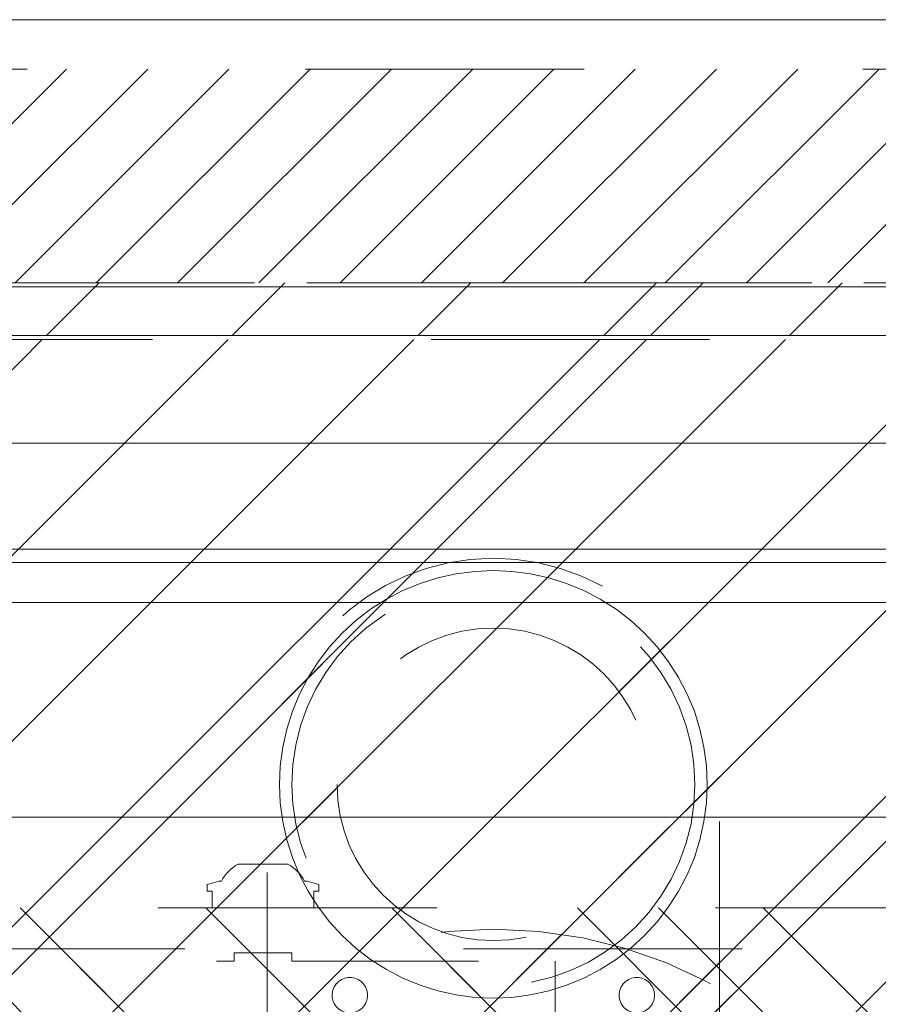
# Model space of a CAD drawing. Header units: inches. Extents: x -463 to -294, y -230 to 12.
# Tile 63 of 68: x -347.67 to -343.56, y 7.02 to 11.74. Entities that reach past the tile are written whole.
import ezdxf

# ---------------------------------------------------------------- set-up
doc = ezdxf.new("R2010")
doc.units = ezdxf.units.IN
doc.header["$LTSCALE"] = 32
doc.header["$MEASUREMENT"] = 0
doc.header["$PDMODE"] = 1
doc.header["$PDSIZE"] = -2
doc.linetypes.add('Dash Style-1', pattern=[0.083328, 0.041656, -0.041672])
for name, color, linetype, lineweight in [('DashLine', 7, 'Dash Style-1', 13), ('DashLineFill', 7, 'Dash Style-1', 13), ('Drawing', 7, 'Continuous', 18), ('None', 7, 'Continuous', 18), ('SolidLine', 7, 'Continuous', 15), ('Wood_1-H', 7, 'Continuous', 13), ('Wood_1-V', 7, 'Continuous', 13)]:
    doc.layers.add(name, color=color, linetype=linetype, lineweight=lineweight)
doc.layers.add('Electrical', color=1, linetype='Dash Style-1', lineweight=15, true_color=0xff0000)
pattern_1 = [(45, (0, 0), (-1.613016, 1.935715), []), (45, (-1.0608, 1.0608), (-0.472346, 0.4167613), [])]

# ---------------------------------------------------------------- blocks, each defined once
blk = doc.blocks.new('Group-2')
at = {"layer": 'Electrical', "linetype": 'Continuous', "lineweight": 5, "true_color": 0xdd0000}
h = blk.add_hatch(dxfattribs=at)
h.set_pattern_fill('ElectricalHatch', color=12, style=0, pattern_type=2)
h.set_pattern_definition([(45, (0, 0), (-0.3333333, -0.7222222), [])])
h.paths.add_polyline_path([(71.9685, 0), (90, 0), (90, -1.0236), (71.9685, -1.0236)])
at = {"layer": 'Electrical', "flags": 128}
blk.add_lwpolyline([(71.9685, 0), (90, 0), (90, -1.0236), (71.9685, -1.0236)], close=True, dxfattribs=at)
blk = doc.blocks.new('Group-4')
at = {"layer": 'SolidLine', "flags": 128}
blk.add_lwpolyline([(66, 0.2362), (132, 0.2362), (132, -2.3622), (66, -2.3622)], close=True, dxfattribs=at)
at = {"layer": 'None'}
blk.add_blockref('Group-2', (0, 0), dxfattribs=at)
blk = doc.blocks.new('SL Wall Panel (2D)')
at = {"layer": 'None'}
blk.add_blockref('Group-4', (0, 0), dxfattribs=at)
at = {"layer": 'Drawing', "color": 0, "flags": 1}
for tag in ['Tag', 'Catalog', 'Option1', 'Option2', 'Option3', 'Option4', 'Option5', 'Option6', 'Option7', 'Option8', 'Option9', 'Option10', 'Option11', 'Option12', 'Custom', 'FinishGroup', 'Discount', 'Item2', 'Item3', 'Item6', 'Item8', 'Item9', 'Item10', 'Item12', 'Item13', 'Item16', 'Item18', 'Item19', 'Item20', 'Item21', 'Item22', 'Item23', 'Item24', 'Item25', 'Item1', 'Item4', 'Item5', 'Item7', 'Item11', 'Item14', 'Item15', 'Item17']:
    blk.add_attdef(tag, (-102.763, -216.0709), '', height=0.00709, dxfattribs=at)
blk = doc.blocks.new('Group-13')
at = {"layer": 'Wood_1-V'}
for points in [[(-2.0248, 22.8948), (27.9359, 22.8948), (-2.0248, 22.8948), (-2.0248, 22.8948)], [(-2.0248, 22.8948), (27.9359, 22.8948), (27.9359, 22.8948), (-2.0248, 22.8948)], [(-2.0248, 22.8948), (27.9359, 22.8948), (27.9359, 22.8948), (-2.0248, 22.8948), (-2.0248, 22.8948)], [(-2.0248, -48.8769), (27.9359, -48.8769), (27.9359, 22.8948), (-2.0248, 22.8948), (-2.0248, -48.8769)], [(-2.0248, 22.8948), (27.9359, 22.8948), (27.9359, -47.8139), (-2.0248, -47.8139), (-2.0248, 22.8948)]]:
    blk.add_lwpolyline(points, dxfattribs=at)
blk = doc.blocks.new('1BRPX5-Util_Bkt_Sm-F (2D)')
at = {"layer": 'DashLineFill', "linetype": 'Continuous', "lineweight": 13}
h = blk.add_hatch(dxfattribs=at)
h.set_pattern_fill('Steel', color=253, style=0, pattern_type=2)
h.set_pattern_definition(pattern_1)
edge = h.paths.add_edge_path()
edge.add_line((-4.4685, 4.4134), (-3.1299, 4.4134))
edge.add_line((-3.1299, 4.4134), (-3.1299, -1.8543))
edge.add_line((-3.1299, -1.8543), (-4.4685, -1.8543))
edge.add_line((-4.4685, -1.8543), (-4.4685, -1.9882))
edge.add_line((-4.4685, -1.9882), (-2.4213, -1.9882))
edge.add_line((-2.4213, -1.9882), (-2.4213, -2.3661))
edge.add_arc((-2.3031, -2.3661), 0.1181, 180, 270)
edge.add_line((-2.3031, -2.4843), (2.3031, -2.4843))
edge.add_arc((2.3031, -2.3661), 0.1181, 270, 360)
edge.add_line((2.4213, -2.3661), (2.4213, -1.9882))
edge.add_line((2.4213, -1.9882), (4.4685, -1.9882))
edge.add_line((4.4685, -1.9882), (4.4685, -1.8543))
edge.add_line((4.4685, -1.8543), (3.1299, -1.8543))
edge.add_line((3.1299, -1.8543), (3.1299, 4.4134))
edge.add_line((3.1299, 4.4134), (4.4685, 4.4134))
edge.add_line((4.4685, 4.4134), (4.4685, 4.5472))
edge.add_line((4.4685, 4.5472), (2.4213, 4.5472))
edge.add_line((2.4213, 4.5472), (2.4213, 4.9252))
edge.add_arc((2.3031, 4.9252), 0.1181, 0, 90)
edge.add_line((2.3031, 5.0433), (-2.3031, 5.0433))
edge.add_arc((-2.3031, 4.9252), 0.1181, 90, 180)
edge.add_line((-2.4213, 4.9252), (-2.4213, 4.5472))
edge.add_line((-2.4213, 4.5472), (-4.4685, 4.5472))
edge.add_line((-4.4685, 4.5472), (-4.4685, 4.4134))
at = {"layer": 'DashLineFill', "flags": 128}
blk.add_lwpolyline([(-4.4685, 4.4134), (-3.1299, 4.4134), (-3.1299, -1.8543), (-4.4685, -1.8543), (-4.4685, -1.9882), (-2.4213, -1.9882), (-2.4213, -2.3661, 0.414214), (-2.3031, -2.4843), (2.3031, -2.4843, 0.414214), (2.4213, -2.3661), (2.4213, -1.9882), (4.4685, -1.9882), (4.4685, -1.8543), (3.1299, -1.8543), (3.1299, 4.4134), (4.4685, 4.4134), (4.4685, 4.5472), (2.4213, 4.5472), (2.4213, 4.9252, 0.414214), (2.3031, 5.0433), (-2.3031, 5.0433, 0.414214), (-2.4213, 4.9252), (-2.4213, 4.5472), (-4.4685, 4.5472)], format="xyb", close=True, dxfattribs=at)
blk = doc.blocks.new('Slate-LegBrace (2D)')
at = {"layer": 'DashLineFill', "linetype": 'Continuous', "lineweight": 13}
h = blk.add_hatch(dxfattribs=at)
h.set_pattern_fill('Steel', color=253, style=0, pattern_type=2)
h.set_pattern_definition(pattern_1)
edge = h.paths.add_edge_path()
edge.add_line((-2.1996, 0.1352), (-1.3748, 0.1352))
edge.add_arc((0, 0.0136), 1.3801, 5.0546, 174.9454, ccw=False)
edge.add_line((1.3748, 0.1352), (2.1997, 0.1352))
edge.add_arc((0.0001, 0.0171), 2.2028, 3.0731, 176.9269)
h = blk.add_hatch(dxfattribs=at)
h.set_pattern_fill('Steel', color=253, style=0, pattern_type=2)
h.set_pattern_definition(pattern_1)
h.paths.add_polyline_path([(-0.6866, 1.8192), (-0.6949, 1.8196), (-0.7032, 1.8209), (-0.7112, 1.8229), (-0.719, 1.8257), (-0.7265, 1.8292), (-0.7337, 1.8335), (-0.7403, 1.8384), (-0.7465, 1.844), (-0.7521, 1.8502), (-0.757, 1.8568), (-0.7613, 1.864), (-0.7648, 1.8715), (-0.7676, 1.8793), (-0.7697, 1.8874), (-0.7709, 1.8956), (-0.7713, 1.9039), (-0.7709, 1.9122), (-0.7697, 1.9204), (-0.7676, 1.9284), (-0.7648, 1.9363), (-0.7613, 1.9438), (-0.757, 1.9509), (-0.7521, 1.9576), (-0.7465, 1.9637), (-0.7403, 1.9693), (-0.7337, 1.9742), (-0.7265, 1.9785), (-0.719, 1.9821), (-0.7112, 1.9849), (-0.7032, 1.9869), (-0.6949, 1.9881), (-0.6866, 1.9885), (-0.6783, 1.9881), (-0.6701, 1.9869), (-0.6621, 1.9849), (-0.6542, 1.9821), (-0.6467, 1.9785), (-0.6396, 1.9742), (-0.6329, 1.9693), (-0.6268, 1.9637), (-0.6212, 1.9576), (-0.6163, 1.9509), (-0.612, 1.9438), (-0.6084, 1.9363), (-0.6056, 1.9284), (-0.6036, 1.9204), (-0.6024, 1.9122), (-0.602, 1.9039), (-0.6024, 1.8956), (-0.6036, 1.8874), (-0.6056, 1.8793), (-0.6084, 1.8715), (-0.612, 1.864), (-0.6163, 1.8568), (-0.6212, 1.8502), (-0.6268, 1.844), (-0.6329, 1.8384), (-0.6396, 1.8335), (-0.6467, 1.8292), (-0.6542, 1.8257), (-0.6621, 1.8229), (-0.6701, 1.8209), (-0.6783, 1.8196)])
h = blk.add_hatch(dxfattribs=at)
h.set_pattern_fill('Steel', color=253, style=0, pattern_type=2)
h.set_pattern_definition(pattern_1)
h.paths.add_polyline_path([(0.6865, 1.8192), (0.6783, 1.8196), (0.67, 1.8209), (0.662, 1.8229), (0.6542, 1.8257), (0.6467, 1.8293), (0.6395, 1.8335), (0.6329, 1.8385), (0.6267, 1.8441), (0.6212, 1.8502), (0.6162, 1.8569), (0.6119, 1.864), (0.6084, 1.8716), (0.6056, 1.8794), (0.6036, 1.8874), (0.6024, 1.8957), (0.602, 1.904), (0.6024, 1.9123), (0.6036, 1.9205), (0.6057, 1.9285), (0.6085, 1.9363), (0.612, 1.9438), (0.6163, 1.951), (0.6213, 1.9576), (0.6268, 1.9638), (0.633, 1.9694), (0.6397, 1.9743), (0.6468, 1.9786), (0.6543, 1.9821), (0.6622, 1.9849), (0.6702, 1.9869), (0.6784, 1.9881), (0.6867, 1.9885), (0.695, 1.9881), (0.7032, 1.9869), (0.7113, 1.9848), (0.7191, 1.982), (0.7266, 1.9785), (0.7337, 1.9742), (0.7404, 1.9692), (0.7466, 1.9637), (0.7521, 1.9575), (0.7571, 1.9508), (0.7613, 1.9437), (0.7649, 1.9362), (0.7677, 1.9284), (0.7697, 1.9203), (0.7709, 1.9121), (0.7713, 1.9038), (0.7709, 1.8955), (0.7696, 1.8873), (0.7676, 1.8792), (0.7648, 1.8714), (0.7612, 1.8639), (0.757, 1.8568), (0.752, 1.8501), (0.7464, 1.844), (0.7403, 1.8384), (0.7336, 1.8334), (0.7265, 1.8292), (0.7189, 1.8256), (0.7111, 1.8228), (0.7031, 1.8208), (0.6948, 1.8196)])
at = {"layer": 'DashLineFill', "flags": 128}
blk.add_lwpolyline([(-2.1996, 0.1352), (-1.3748, 0.1352, -0.915455), (1.3748, 0.1352), (2.1997, 0.1352, 0.947752)], format="xyb", close=True, dxfattribs=at)
for points in [[(-0.6866, 1.8192), (-0.6949, 1.8196), (-0.7032, 1.8209), (-0.7112, 1.8229), (-0.719, 1.8257), (-0.7265, 1.8292), (-0.7337, 1.8335), (-0.7403, 1.8384), (-0.7465, 1.844), (-0.7521, 1.8502), (-0.757, 1.8568), (-0.7613, 1.864), (-0.7648, 1.8715), (-0.7676, 1.8793), (-0.7697, 1.8874), (-0.7709, 1.8956), (-0.7713, 1.9039), (-0.7709, 1.9122), (-0.7697, 1.9204), (-0.7676, 1.9284), (-0.7648, 1.9363), (-0.7613, 1.9438), (-0.757, 1.9509), (-0.7521, 1.9576), (-0.7465, 1.9637), (-0.7403, 1.9693), (-0.7337, 1.9742), (-0.7265, 1.9785), (-0.719, 1.9821), (-0.7112, 1.9849), (-0.7032, 1.9869), (-0.6949, 1.9881), (-0.6866, 1.9885), (-0.6783, 1.9881), (-0.6701, 1.9869), (-0.6621, 1.9849), (-0.6542, 1.9821), (-0.6467, 1.9785), (-0.6396, 1.9742), (-0.6329, 1.9693), (-0.6268, 1.9637), (-0.6212, 1.9576), (-0.6163, 1.9509), (-0.612, 1.9438), (-0.6084, 1.9363), (-0.6056, 1.9284), (-0.6036, 1.9204), (-0.6024, 1.9122), (-0.602, 1.9039), (-0.6024, 1.8956), (-0.6036, 1.8874), (-0.6056, 1.8793), (-0.6084, 1.8715), (-0.612, 1.864), (-0.6163, 1.8568), (-0.6212, 1.8502), (-0.6268, 1.844), (-0.6329, 1.8384), (-0.6396, 1.8335), (-0.6467, 1.8292), (-0.6542, 1.8257), (-0.6621, 1.8229), (-0.6701, 1.8209), (-0.6783, 1.8196)], [(0.6865, 1.8192), (0.6783, 1.8196), (0.67, 1.8209), (0.662, 1.8229), (0.6542, 1.8257), (0.6467, 1.8293), (0.6395, 1.8335), (0.6329, 1.8385), (0.6267, 1.8441), (0.6212, 1.8502), (0.6162, 1.8569), (0.6119, 1.864), (0.6084, 1.8716), (0.6056, 1.8794), (0.6036, 1.8874), (0.6024, 1.8957), (0.602, 1.904), (0.6024, 1.9123), (0.6036, 1.9205), (0.6057, 1.9285), (0.6085, 1.9363), (0.612, 1.9438), (0.6163, 1.951), (0.6213, 1.9576), (0.6268, 1.9638), (0.633, 1.9694), (0.6397, 1.9743), (0.6468, 1.9786), (0.6543, 1.9821), (0.6622, 1.9849), (0.6702, 1.9869), (0.6784, 1.9881), (0.6867, 1.9885), (0.695, 1.9881), (0.7032, 1.9869), (0.7113, 1.9848), (0.7191, 1.982), (0.7266, 1.9785), (0.7337, 1.9742), (0.7404, 1.9692), (0.7466, 1.9637), (0.7521, 1.9575), (0.7571, 1.9508), (0.7613, 1.9437), (0.7649, 1.9362), (0.7677, 1.9284), (0.7697, 1.9203), (0.7709, 1.9121), (0.7713, 1.9038), (0.7709, 1.8955), (0.7696, 1.8873), (0.7676, 1.8792), (0.7648, 1.8714), (0.7612, 1.8639), (0.757, 1.8568), (0.752, 1.8501), (0.7464, 1.844), (0.7403, 1.8384), (0.7336, 1.8334), (0.7265, 1.8292), (0.7189, 1.8256), (0.7111, 1.8228), (0.7031, 1.8208), (0.6948, 1.8196)]]:
    blk.add_lwpolyline(points, close=True, dxfattribs=at)
blk = doc.blocks.new('TLLegSleeve (2D)')
at = {"layer": 'DashLineFill', "linetype": 'Continuous', "lineweight": 13}
h = blk.add_hatch(dxfattribs=at)
h.set_pattern_fill('Steel', color=253, style=0, pattern_type=2)
h.set_pattern_definition(pattern_1)
edge = h.paths.add_edge_path()
edge.add_line((1.0827, 1.4023), (1.0827, 2.9134))
edge.add_arc((0, 2.9134), 1.0827, 0, 180)
edge.add_line((-1.0827, 2.9134), (-1.0827, 1.4023))
edge.add_arc((0, 0), 1.7717, 127.6699, 412.3301)
edge.add_line((1.0827, 1.4023), (1.0827, 1.4023))
edge = h.paths.add_edge_path()
edge.add_arc((0, 2.9134), 0.748, 180, 360)
edge.add_arc((0, 2.9134), 0.748, 0, 180)
edge.add_line((-0.748, 2.9134), (-0.748, 2.9134))
edge = h.paths.add_edge_path()
edge.add_arc((0, 0), 1.437, 180, 360)
edge.add_arc((0, 0), 1.437, 0, 180)
edge.add_line((-1.437, 0), (-1.437, 0))
at = {"layer": 'DashLine', "color": 8, "flags": 128}
blk.add_lwpolyline([(0.9646, 2.9134), (0.9599, 2.8188), (0.946, 2.7252), (0.923, 2.6334), (0.8911, 2.5443), (0.8507, 2.4587), (0.802, 2.3775), (0.7456, 2.3015), (0.6821, 2.2313), (0.6119, 2.1678), (0.5359, 2.1114), (0.4547, 2.0627), (0.3691, 2.0222), (0.28, 1.9904), (0.1882, 1.9674), (0.0945, 1.9535), (0, 1.9488), (-0.0945, 1.9535), (-0.1882, 1.9674), (-0.28, 1.9904), (-0.3691, 2.0222), (-0.4547, 2.0627), (-0.5359, 2.1114), (-0.6119, 2.1678), (-0.6821, 2.2313), (-0.7456, 2.3015), (-0.802, 2.3775), (-0.8507, 2.4587), (-0.8911, 2.5443), (-0.923, 2.6334), (-0.946, 2.7252), (-0.9599, 2.8188), (-0.9646, 2.9134), (-0.9599, 3.0079), (-0.946, 3.1016), (-0.923, 3.1934), (-0.8911, 3.2825), (-0.8507, 3.3681), (-0.802, 3.4493), (-0.7456, 3.5253), (-0.6821, 3.5954), (-0.6119, 3.659), (-0.5359, 3.7154), (-0.4547, 3.7641), (-0.3691, 3.8045), (-0.28, 3.8364), (-0.1882, 3.8594), (-0.0945, 3.8733), (0, 3.878), (0.0945, 3.8733), (0.1882, 3.8594), (0.28, 3.8364), (0.3691, 3.8045), (0.4547, 3.7641), (0.5359, 3.7154), (0.6119, 3.659), (0.6821, 3.5954), (0.7456, 3.5253), (0.802, 3.4493), (0.8507, 3.3681), (0.8911, 3.2825), (0.923, 3.1934), (0.946, 3.1016), (0.9599, 3.0079)], close=True, dxfattribs=at)
at = {"layer": 'DashLineFill', "flags": 128}
for points in [[(1.0827, 1.4023), (1.0827, 2.9134, 1), (-1.0827, 2.9134), (-1.0827, 1.4023, 2.931619), (1.0827, 1.4023)], [(-0.748, 2.9134, 1), (0.748, 2.9134, 1), (-0.748, 2.9134)]]:
    blk.add_lwpolyline(points, format="xyb", close=True, dxfattribs=at)
at = {"layer": 'DashLineFill', "linetype": 'Continuous', "lineweight": 5}
blk.add_point((0, 2.9134), dxfattribs=at)
blk = doc.blocks.new('Group-24')
at = {"layer": 'Wood_1-H'}
for points in [[(28.3099, 24.6861), (-29.9185, 24.6861)], [(-29.9185, 24.6861), (28.3099, 24.6861)], [(-29.9185, 24.6861), (28.3099, 24.6861), (28.3099, 24.6861), (-29.9185, 24.6861)], [(13.793, 24.041), (13.8802, 24.0603)], [(13.8802, 24.0603), (13.793, 24.041)], [(13.8802, 24.0603), (13.793, 24.041)], [(13.793, 24.041), (13.8802, 24.0603)], [(13.8802, 24.0603), (13.9687, 24.072)], [(13.9687, 24.072), (13.8802, 24.0603)], [(13.9687, 24.072), (13.8802, 24.0603)], [(13.8802, 24.0603), (13.9687, 24.072)], [(13.9687, 24.072), (14.0579, 24.0759)], [(14.0579, 24.0759), (13.9687, 24.072)], [(14.0579, 24.0759), (13.9687, 24.072)], [(13.9687, 24.072), (14.0579, 24.0759)], [(14.0579, 24.0759), (14.1471, 24.072)], [(14.0579, 24.0759)], [(14.1471, 24.072), (14.0579, 24.0759)], [(14.1471, 24.072), (14.0579, 24.0759)], [(14.0579, 24.0759), (14.1471, 24.072)], [(14.1471, 24.072), (14.2357, 24.0603)], [(14.2357, 24.0603), (14.1471, 24.072)], [(14.2357, 24.0603), (14.1471, 24.072)], [(14.1471, 24.072), (14.2357, 24.0603)], [(14.2357, 24.0603), (14.3228, 24.041)], [(14.3228, 24.041), (14.2357, 24.0603)], [(14.3228, 24.041), (14.2357, 24.0603)], [(14.2357, 24.0603), (14.3228, 24.041)], [(13.6253, 23.98), (13.7078, 24.0142)], [(13.7078, 24.0142), (13.6253, 23.98)], [(13.7078, 24.0142), (13.6253, 23.98)], [(13.6253, 23.98), (13.7078, 24.0142)], [(13.7078, 24.0142), (13.793, 24.041)], [(13.793, 24.041), (13.7078, 24.0142)], [(13.793, 24.041), (13.7078, 24.0142)], [(13.7078, 24.0142), (13.793, 24.041)], [(14.3228, 24.041), (14.408, 24.0142)], [(14.408, 24.0142), (14.3228, 24.041)], [(14.408, 24.0142), (14.3228, 24.041)], [(14.3228, 24.041), (14.408, 24.0142)], [(14.408, 24.0142), (14.4905, 23.98)], [(14.4905, 23.98), (14.408, 24.0142)], [(14.4905, 23.98), (14.408, 24.0142)], [(14.408, 24.0142), (14.4905, 23.98)], [(13.5461, 23.9388), (13.6253, 23.98)], [(13.6253, 23.98), (13.5461, 23.9388)], [(13.6253, 23.98), (13.5461, 23.9388)], [(13.5461, 23.9388), (13.6253, 23.98)], [(14.4905, 23.98), (14.5697, 23.9388)], [(14.5697, 23.9388), (14.4905, 23.98)], [(14.5697, 23.9388), (14.4905, 23.98)], [(14.4905, 23.98), (14.5697, 23.9388)], [(13.4708, 23.8908), (13.5461, 23.9388)], [(13.5461, 23.9388), (13.4708, 23.8908)], [(13.5461, 23.9388), (13.4708, 23.8908)], [(13.4708, 23.8908), (13.5461, 23.9388)], [(14.5697, 23.9388), (14.645, 23.8908)], [(14.645, 23.8908), (14.5697, 23.9388)], [(14.645, 23.8908), (14.5697, 23.9388)], [(14.5697, 23.9388), (14.645, 23.8908)], [(13.3999, 23.8364), (13.4708, 23.8908)], [(13.4708, 23.8908), (13.3999, 23.8364)], [(13.4708, 23.8908), (13.3999, 23.8364)], [(13.3999, 23.8364), (13.4708, 23.8908)], [(14.645, 23.8908), (14.7159, 23.8364)], [(14.7159, 23.8364), (14.645, 23.8908)], [(14.7159, 23.8364), (14.645, 23.8908)], [(14.645, 23.8908), (14.7159, 23.8364)], [(13.3341, 23.7761), (13.3999, 23.8364)], [(13.3999, 23.8364), (13.3341, 23.7761)], [(13.3999, 23.8364), (13.3341, 23.7761)], [(13.3341, 23.7761), (13.3999, 23.8364)], [(14.7159, 23.8364), (14.7817, 23.7761)], [(14.7817, 23.7761), (14.7159, 23.8364)], [(14.7817, 23.7761), (14.7159, 23.8364)], [(14.7159, 23.8364), (14.7817, 23.7761)], [(13.2738, 23.7102), (13.3341, 23.7761)], [(13.3341, 23.7761), (13.2738, 23.7102)], [(13.3341, 23.7761), (13.2738, 23.7102)], [(13.2738, 23.7102), (13.3341, 23.7761)], [(14.7817, 23.7761), (14.842, 23.7102)], [(14.842, 23.7102), (14.7817, 23.7761)], [(14.842, 23.7102), (14.7817, 23.7761)], [(14.7817, 23.7761), (14.842, 23.7102)], [(13.2194, 23.6394), (13.2738, 23.7102)], [(13.2738, 23.7102), (13.2194, 23.6394)], [(13.2738, 23.7102), (13.2194, 23.6394)], [(13.2194, 23.6394), (13.2738, 23.7102)], [(14.842, 23.7102), (14.8964, 23.6394)], [(14.8964, 23.6394), (14.842, 23.7102)], [(14.8964, 23.6394), (14.842, 23.7102)], [(14.842, 23.7102), (14.8964, 23.6394)], [(13.1714, 23.5641), (13.2194, 23.6394)], [(13.2194, 23.6394), (13.1714, 23.5641)], [(13.2194, 23.6394), (13.1714, 23.5641)], [(13.1714, 23.5641), (13.2194, 23.6394)], [(14.8964, 23.6394), (14.9444, 23.5641)], [(14.9444, 23.5641), (14.8964, 23.6394)], [(14.9444, 23.5641), (14.8964, 23.6394)], [(14.8964, 23.6394), (14.9444, 23.5641)], [(13.1302, 23.4849), (13.1714, 23.5641)], [(13.1714, 23.5641), (13.1302, 23.4849)], [(13.1714, 23.5641), (13.1302, 23.4849)], [(13.1302, 23.4849), (13.1714, 23.5641)], [(14.9444, 23.5641), (14.9856, 23.4849)], [(14.9856, 23.4849), (14.9444, 23.5641)], [(14.9856, 23.4849), (14.9444, 23.5641)], [(14.9444, 23.5641), (14.9856, 23.4849)], [(13.096, 23.4024), (13.1302, 23.4849)], [(13.1302, 23.4849), (13.096, 23.4024)], [(13.1302, 23.4849), (13.096, 23.4024)], [(13.096, 23.4024), (13.1302, 23.4849)], [(14.9856, 23.4849), (15.0198, 23.4024)], [(15.0198, 23.4024), (14.9856, 23.4849)], [(15.0198, 23.4024), (14.9856, 23.4849)], [(14.9856, 23.4849), (15.0198, 23.4024)], [(13.0692, 23.3172), (13.096, 23.4024)], [(13.096, 23.4024), (13.0692, 23.3172)], [(13.096, 23.4024), (13.0692, 23.3172)], [(13.0692, 23.3172), (13.096, 23.4024)], [(15.0198, 23.4024), (15.0466, 23.3172)], [(15.0466, 23.3172), (15.0198, 23.4024)], [(15.0466, 23.3172), (15.0198, 23.4024)], [(15.0198, 23.4024), (15.0466, 23.3172)], [(13.0498, 23.23), (13.0692, 23.3172)], [(13.0692, 23.3172), (13.0498, 23.23)], [(13.0692, 23.3172), (13.0498, 23.23)], [(13.0498, 23.23), (13.0692, 23.3172)], [(15.0466, 23.3172), (15.066, 23.23)], [(15.066, 23.23), (15.0466, 23.3172)], [(15.066, 23.23), (15.0466, 23.3172)], [(15.0466, 23.3172), (15.066, 23.23)], [(13.0382, 23.1415), (13.0498, 23.23)], [(13.0498, 23.23), (13.0382, 23.1415)], [(13.0498, 23.23), (13.0382, 23.1415)], [(13.0382, 23.1415), (13.0498, 23.23)], [(15.066, 23.23), (15.0776, 23.1415)], [(15.0776, 23.1415), (15.066, 23.23)], [(15.0776, 23.1415), (15.066, 23.23)], [(15.066, 23.23), (15.0776, 23.1415)], [(13.0343, 23.0523), (13.0382, 23.1415)], [(13.0382, 23.1415), (13.0343, 23.0523)], [(13.0382, 23.1415), (13.0343, 23.0523)], [(13.0343, 23.0523), (13.0382, 23.1415)], [(15.0776, 23.1415), (15.0815, 23.0523)], [(15.0815, 23.0523), (15.0776, 23.1415)], [(15.0815, 23.0523), (15.0776, 23.1415)], [(15.0776, 23.1415), (15.0815, 23.0523)], [(13.0382, 22.9631), (13.0343, 23.0523)], [(13.0343, 23.0523), (13.0382, 22.9631)], [(13.0343, 23.0523), (13.0382, 22.9631)], [(13.0382, 22.9631), (13.0343, 23.0523)], [(15.0815, 23.0523), (15.0776, 22.9631)], [(15.0776, 22.9631), (15.0815, 23.0523)], [(15.0776, 22.9631), (15.0815, 23.0523)], [(15.0815, 23.0523), (15.0776, 22.9631)], [(13.0498, 22.8745), (13.0382, 22.9631)], [(13.0382, 22.9631), (13.0498, 22.8745)], [(13.0382, 22.9631), (13.0498, 22.8745)], [(13.0498, 22.8745), (13.0382, 22.9631)], [(15.0776, 22.9631), (15.066, 22.8745)], [(15.066, 22.8745), (15.0776, 22.9631)], [(15.066, 22.8745), (15.0776, 22.9631)], [(15.0776, 22.9631), (15.066, 22.8745)], [(13.0692, 22.7873), (13.0498, 22.8745)], [(13.0498, 22.8745), (13.0692, 22.7873)], [(13.0498, 22.8745), (13.0692, 22.7873)], [(13.0692, 22.7873), (13.0498, 22.8745)], [(15.066, 22.8745), (15.0466, 22.7873)], [(15.0466, 22.7873), (15.066, 22.8745)], [(15.0466, 22.7873), (15.066, 22.8745)], [(15.066, 22.8745), (15.0466, 22.7873)], [(13.096, 22.7022), (13.0692, 22.7873)], [(13.0692, 22.7873), (13.096, 22.7022)], [(13.0692, 22.7873), (13.096, 22.7022)], [(13.096, 22.7022), (13.0692, 22.7873)], [(15.0466, 22.7873), (15.0198, 22.7022)], [(15.0198, 22.7022), (15.0466, 22.7873)], [(15.0198, 22.7022), (15.0466, 22.7873)], [(15.0466, 22.7873), (15.0198, 22.7022)], [(13.1302, 22.6197), (13.096, 22.7022)], [(13.096, 22.7022), (13.1302, 22.6197)], [(13.096, 22.7022), (13.1302, 22.6197)], [(13.1302, 22.6197), (13.096, 22.7022)], [(15.0198, 22.7022), (14.9856, 22.6197)], [(14.9856, 22.6197), (15.0198, 22.7022)], [(14.9856, 22.6197), (15.0198, 22.7022)], [(15.0198, 22.7022), (14.9856, 22.6197)], [(13.1714, 22.5405), (13.1302, 22.6197)], [(13.1302, 22.6197), (13.1714, 22.5405)], [(13.1302, 22.6197), (13.1714, 22.5405)], [(13.1714, 22.5405), (13.1302, 22.6197)], [(14.9856, 22.6197), (14.9444, 22.5405)], [(14.9444, 22.5405), (14.9856, 22.6197)], [(14.9444, 22.5405), (14.9856, 22.6197)], [(14.9856, 22.6197), (14.9444, 22.5405)], [(13.2194, 22.4652), (13.1714, 22.5405)], [(13.1714, 22.5405), (13.2194, 22.4652)], [(13.1714, 22.5405), (13.2194, 22.4652)], [(13.2194, 22.4652), (13.1714, 22.5405)], [(14.9444, 22.5405), (14.8964, 22.4652)], [(14.8964, 22.4652), (14.9444, 22.5405)], [(14.8964, 22.4652), (14.9444, 22.5405)], [(14.9444, 22.5405), (14.8964, 22.4652)], [(13.2738, 22.3943), (13.2194, 22.4652)], [(13.2194, 22.4652), (13.2738, 22.3943)], [(13.2194, 22.4652), (13.2738, 22.3943)], [(13.2738, 22.3943), (13.2194, 22.4652)], [(14.8964, 22.4652), (14.842, 22.3943)], [(14.842, 22.3943), (14.8964, 22.4652)], [(14.842, 22.3943), (14.8964, 22.4652)], [(14.8964, 22.4652), (14.842, 22.3943)], [(13.3341, 22.3285), (13.2738, 22.3943)], [(13.2738, 22.3943), (13.3341, 22.3285)], [(13.2738, 22.3943), (13.3341, 22.3285)], [(13.3341, 22.3285), (13.2738, 22.3943)], [(14.842, 22.3943), (14.7817, 22.3285)], [(14.7817, 22.3285), (14.842, 22.3943)], [(14.7817, 22.3285), (14.842, 22.3943)], [(14.842, 22.3943), (14.7817, 22.3285)], [(13.3999, 22.2681), (13.3341, 22.3285)], [(13.3341, 22.3285), (13.3999, 22.2681)], [(13.3341, 22.3285), (13.3999, 22.2681)], [(13.3999, 22.2681), (13.3341, 22.3285)], [(14.7817, 22.3285), (14.7159, 22.2681)], [(14.7159, 22.2681), (14.7817, 22.3285)], [(14.7159, 22.2681), (14.7817, 22.3285)], [(14.7817, 22.3285), (14.7159, 22.2681)], [(13.4708, 22.2138), (13.3999, 22.2681)], [(13.3999, 22.2681), (13.4708, 22.2138)], [(13.3999, 22.2681), (13.4708, 22.2138)], [(13.4708, 22.2138), (13.3999, 22.2681)], [(14.7159, 22.2681), (14.645, 22.2138)], [(14.645, 22.2138), (14.7159, 22.2681)], [(14.645, 22.2138), (14.7159, 22.2681)], [(14.7159, 22.2681), (14.645, 22.2138)], [(13.5461, 22.1658), (13.4708, 22.2138)], [(13.4708, 22.2138), (13.5461, 22.1658)], [(13.4708, 22.2138), (13.5461, 22.1658)], [(13.5461, 22.1658), (13.4708, 22.2138)], [(14.645, 22.2138), (14.5697, 22.1658)], [(14.5697, 22.1658), (14.645, 22.2138)], [(14.5697, 22.1658), (14.645, 22.2138)], [(14.645, 22.2138), (14.5697, 22.1658)], [(13.6253, 22.1246), (13.5461, 22.1658)], [(13.5461, 22.1658), (13.6253, 22.1246)], [(13.5461, 22.1658), (13.6253, 22.1246)], [(13.6253, 22.1246), (13.5461, 22.1658)], [(14.5697, 22.1658), (14.4905, 22.1246)], [(14.4905, 22.1246), (14.5697, 22.1658)], [(14.4905, 22.1246), (14.5697, 22.1658)], [(14.5697, 22.1658), (14.4905, 22.1246)], [(13.7078, 22.0904), (13.6253, 22.1246)], [(13.6253, 22.1246), (13.7078, 22.0904)], [(13.6253, 22.1246), (13.7078, 22.0904)], [(13.7078, 22.0904), (13.6253, 22.1246)], [(14.4905, 22.1246), (14.408, 22.0904)], [(14.408, 22.0904), (14.4905, 22.1246)], [(14.408, 22.0904), (14.4905, 22.1246)], [(14.4905, 22.1246), (14.408, 22.0904)], [(13.793, 22.0635), (13.7078, 22.0904)], [(13.7078, 22.0904), (13.793, 22.0635)], [(13.7078, 22.0904), (13.793, 22.0635)], [(13.793, 22.0635), (13.7078, 22.0904)], [(14.408, 22.0904), (14.3228, 22.0635)], [(14.3228, 22.0635), (14.408, 22.0904)], [(14.3228, 22.0635), (14.408, 22.0904)], [(14.408, 22.0904), (14.3228, 22.0635)], [(13.8802, 22.0442), (13.793, 22.0635)], [(13.793, 22.0635), (13.8802, 22.0442)], [(13.793, 22.0635), (13.8802, 22.0442)], [(13.8802, 22.0442), (13.793, 22.0635)], [(13.9687, 22.0325), (13.8802, 22.0442)], [(13.8802, 22.0442), (13.9687, 22.0325)], [(13.8802, 22.0442), (13.9687, 22.0325)], [(13.9687, 22.0325), (13.8802, 22.0442)], [(14.0579, 22.0287), (13.9687, 22.0325)], [(13.9687, 22.0325), (14.0579, 22.0287)], [(13.9687, 22.0325), (14.0579, 22.0287)], [(14.0579, 22.0287), (13.9687, 22.0325)], [(14.1471, 22.0325), (14.0579, 22.0287)], [(14.0579, 22.0287), (14.1471, 22.0325)], [(14.0579, 22.0287), (14.1471, 22.0325)], [(14.1471, 22.0325), (14.0579, 22.0287)], [(14.0579, 22.0287)], [(14.2357, 22.0442), (14.1471, 22.0325)], [(14.1471, 22.0325), (14.2357, 22.0442)], [(14.1471, 22.0325), (14.2357, 22.0442)], [(14.2357, 22.0442), (14.1471, 22.0325)], [(14.3228, 22.0635), (14.2357, 22.0442)], [(14.2357, 22.0442), (14.3228, 22.0635)], [(14.2357, 22.0442), (14.3228, 22.0635)], [(14.3228, 22.0635), (14.2357, 22.0442)]]:
    blk.add_lwpolyline(points, dxfattribs=at)
at = {"layer": 'Wood_1-V'}
for points in [[(28.3099, 25.4342), (28.3099, 24.6861), (-48.1468, 24.6861), (-48.1468, 25.4342), (28.3099, 25.4342)], [(-48.1468, 25.4342), (-48.1468, 24.6861), (28.3099, 24.6861), (28.3099, 25.4342), (-48.1468, 25.4342)], [(28.3099, 25.4342), (-48.1468, 25.4342)], [(-48.1468, 25.4342), (28.3099, 25.4342)], [(3.7705, 25.4342), (21.8138, 25.4342)], [(21.8138, 25.4342), (3.7705, 25.4342)], [(21.8138, 25.4342), (21.8138, 24.6861), (3.7705, 24.6861), (3.7705, 25.4342), (21.8138, 25.4342)], [(3.7705, 25.4342), (3.7705, 24.6861), (21.8138, 24.6861), (21.8138, 25.4342), (3.7705, 25.4342)], [(-48.1468, 24.6861), (28.3099, 24.6861)], [(28.3099, 24.6861), (-48.1468, 24.6861)], [(3.7705, 24.6861), (21.8138, 24.6861)], [(21.8138, 24.6861), (3.7705, 24.6861)]]:
    blk.add_lwpolyline(points, dxfattribs=at)
at = {"layer": 'Wood_1-H', "color": 7}
for name in ['1BRPX5-Util_Bkt_Sm-F (2D)', 'TLLegSleeve (2D)', 'Slate-LegBrace (2D)']:
    blk.add_blockref(name, (14.0579, 20.1389), dxfattribs=at)
blk = doc.blocks.new('Group-28')
at = {"layer": 'DashLineFill', "linetype": 'Continuous', "lineweight": 13}
h = blk.add_hatch(dxfattribs=at)
h.set_pattern_fill('Steel', color=253, style=0, pattern_type=2)
h.set_pattern_definition(pattern_1)
h.paths.add_polyline_path([(-2.0669, 1.3976), (2.0669, 1.3976), (2.0669, 0.1378), (2.1063, 0.1378), (2.1063, -0.1378), (2.0669, -0.1378), (2.0669, -5.2756), (2.1063, -5.2756), (2.1063, -5.5512), (2.0669, -5.5512), (2.0669, -5.8268), (-2.0669, -5.8268), (-2.0669, -5.5512), (-2.1063, -5.5512), (-2.1063, -5.2756), (-2.0669, -5.2756), (-2.0669, -0.1378), (-2.1063, -0.1378), (-2.1063, 0.1378), (-2.0669, 0.1378)])
at = {"layer": 'DashLineFill', "flags": 128}
blk.add_lwpolyline([(-2.0669, 1.3976), (2.0669, 1.3976), (2.0669, 0.1378), (2.1063, 0.1378), (2.1063, -0.1378), (2.0669, -0.1378), (2.0669, -5.2756), (2.1063, -5.2756), (2.1063, -5.5512), (2.0669, -5.5512), (2.0669, -5.8268), (-2.0669, -5.8268), (-2.0669, -5.5512), (-2.1063, -5.5512), (-2.1063, -5.2756), (-2.0669, -5.2756), (-2.0669, -0.1378), (-2.1063, -0.1378), (-2.1063, 0.1378), (-2.0669, 0.1378)], close=True, dxfattribs=at)
blk = doc.blocks.new('TL14_upper_leg (2D)')
at = {"layer": 'SolidLine', "flags": 128}
blk.add_lwpolyline([(-2.3228, 0.2437), (-2.4016, 0.2437), (-2.4016, 0.2677), (-2.4341, 0.2677), (-2.4493, 0.2108), (-2.4493, 0.1992, 0.157975), (-2.5315, 0.1181), (-2.5315, -0.1181, 0.156027), (-2.4493, -0.1991), (-2.4493, -0.2108), (-2.4341, -0.2677), (-2.4016, -0.2677), (-2.4016, -0.2437), (-2.3228, -0.2437)], format="xyb", close=True, dxfattribs=at)
at = {"layer": 'DashLine', "color": 7}
blk.add_blockref('Group-28', (0, 0), dxfattribs=at)
blk = doc.blocks.new('1BRPT9-Bracket (2D)')
at = {"layer": 'DashLineFill', "linetype": 'Continuous', "lineweight": 13}
h = blk.add_hatch(dxfattribs=at)
h.set_pattern_fill('Steel', color=253, style=0, pattern_type=2)
h.set_pattern_definition(pattern_1)
edge = h.paths.add_edge_path()
edge.add_arc((1.6779, -8.4882), 0.252, 270, 360)
edge.add_line((1.9299, -8.4882), (1.9299, -7.4803))
edge.add_line((1.9299, -7.4803), (2.3236, -7.4803))
edge.add_line((2.3236, -7.4803), (2.3236, 7.4611))
edge.add_line((2.3236, 7.4611), (1.9299, 7.4803))
edge.add_line((1.9299, 7.4803), (1.9299, 8.4882))
edge.add_arc((1.6779, 8.4882), 0.252, 360, 450)
edge.add_line((1.6779, 8.7402), (-2.3221, 8.7402))
edge.add_line((-2.3221, 8.7402), (-2.3221, -8.7402))
edge.add_line((-2.3221, -8.7402), (1.6779, -8.7402))
at = {"layer": 'DashLineFill'}
blk.add_line((-2.1252, 8.7402), (-2.1252, -8.7402), dxfattribs=at)
at = {"layer": 'DashLineFill', "flags": 128}
blk.add_lwpolyline([(1.6779, -8.7402, 0.414214), (1.9299, -8.4882), (1.9299, -7.4803), (2.3236, -7.4803), (2.3236, 7.4611), (1.9299, 7.4803), (1.9299, 8.4882, 0.414214), (1.6779, 8.7402), (-2.3221, 8.7402), (-2.3221, -8.7402)], format="xyb", close=True, dxfattribs=at)
blk = doc.blocks.new('Group-50')
at = {"layer": 'None', "color": 7, "rotation": 270}
for name, p in [('TL14_upper_leg (2D)', (12.9555, 20.1389)), ('1BRPT9-Bracket (2D)', (11.8414, 20.1389))]:
    blk.add_blockref(name, p, dxfattribs=at)
blk = doc.blocks.new('Group-51')
at = {"layer": 'None'}
blk.add_blockref('Group-50', (0, 0), dxfattribs=at)
blk = doc.blocks.new('Group-59')
at = {"layer": 'DashLineFill', "linetype": 'Continuous', "lineweight": 13}
h = blk.add_hatch(dxfattribs=at)
h.set_pattern_fill('Steel', color=253, style=0, pattern_type=2)
h.set_pattern_definition(pattern_1)
h.paths.add_polyline_path([(50.0118, -12), (88.0039, -12), (88.0039, -12.252), (50.0118, -12.252)])
at = {"layer": 'DashLineFill', "flags": 128}
blk.add_lwpolyline([(50.0118, -12), (88.0039, -12), (88.0039, -12.252), (50.0118, -12.252)], close=True, dxfattribs=at)
at = {"layer": 'SolidLine', "flags": 128}
blk.add_lwpolyline([(50.0118, -12.252), (88.0039, -12.252), (88.0039, -13.2756), (50.0118, -13.2756)], close=True, dxfattribs=at)
blk = doc.blocks.new('Group-61')
at = {"layer": 'DashLine', "flags": 128}
blk.add_lwpolyline([(48.0039, -13.2755), (90.0118, -13.2755), (90.0118, -15.6968), (48.0039, -15.6968)], close=True, dxfattribs=at)
at = {"layer": 'SolidLine', "flags": 128}
blk.add_lwpolyline([(48.0039, -13.2755), (90.0118, -13.2755), (90.0118, -13.5314), (48.0039, -13.5314)], close=True, dxfattribs=at)
blk = doc.blocks.new('Group-63')
at = {"layer": 'SolidLine', "flags": 128}
blk.add_lwpolyline([(12.0197, -13.5315), (125.9961, -13.5315), (125.9961, -25.5394), (12.0197, -25.5394)], close=True, dxfattribs=at)
at = {"layer": 'None'}
blk.add_blockref('Group-61', (0, 0), dxfattribs=at)
blk = doc.blocks.new('Group-64')
at = {"layer": 'None'}
for name in ['Group-59', 'Group-63']:
    blk.add_blockref(name, (0, 0), dxfattribs=at)
blk = doc.blocks.new('Group-65')
at = {"layer": 'None'}
blk.add_blockref('Group-64', (0, 0), dxfattribs=at)
blk = doc.blocks.new('SL Overhead (2D)')
at = {"layer": 'None'}
blk.add_blockref('Group-65', (0, 0), dxfattribs=at)
at = {"layer": 'Drawing', "color": 0, "flags": 1}
for tag in ['Tag', 'Catalog', 'Option1', 'Option2', 'Option3', 'Option4', 'Option5', 'Option6', 'Option7', 'Option8', 'Option9', 'Option10', 'Option11', 'Option12', 'Custom', 'FinishGroup', 'Discount', 'Item2', 'Item3', 'Item6', 'Item8', 'Item9', 'Item10', 'Item12', 'Item13', 'Item16', 'Item18', 'Item19', 'Item20', 'Item21', 'Item22', 'Item23', 'Item24', 'Item25', 'Item1', 'Item4', 'Item5', 'Item7', 'Item11', 'Item14', 'Item15', 'Item17']:
    blk.add_attdef(tag, (-60.8358, -146.5265), '', height=0.00709, dxfattribs=at)
blk = doc.blocks.new('Group-68')
at = {"layer": 'DashLineFill', "linetype": 'Continuous', "lineweight": 13}
h = blk.add_hatch(dxfattribs=at)
h.set_pattern_fill('Steel', color=253, style=0, pattern_type=2)
h.set_pattern_definition(pattern_1)
h.paths.add_polyline_path([(12, -12), (54.0079, -12), (54.0079, -12.252), (12, -12.252)])
at = {"layer": 'DashLineFill', "flags": 128}
blk.add_lwpolyline([(12, -12), (54.0079, -12), (54.0079, -12.252), (12, -12.252)], close=True, dxfattribs=at)
at = {"layer": 'SolidLine', "flags": 128}
blk.add_lwpolyline([(12, -12.252), (54.0079, -12.252), (54.0079, -13.2756), (12, -13.2756)], close=True, dxfattribs=at)
blk = doc.blocks.new('Group-69')
at = {"layer": 'None'}
blk.add_blockref('Group-68', (0, 0), dxfattribs=at)
blk = doc.blocks.new('SL Wall Tile (2D)-1')
at = {"layer": 'None'}
blk.add_blockref('Group-69', (0, 0), dxfattribs=at)
at = {"layer": 'Drawing', "color": 0, "flags": 1}
for tag in ['Tag', 'Catalog', 'Option1', 'Option2', 'Option3', 'Option4', 'Option5', 'Option6', 'Option7', 'Option8', 'Option9', 'Option10', 'Option11', 'Option12', 'Custom', 'FinishGroup', 'Discount', 'Item2', 'Item3', 'Item6', 'Item8', 'Item9', 'Item10', 'Item12', 'Item13', 'Item16', 'Item18', 'Item19', 'Item20', 'Item21', 'Item22', 'Item23', 'Item24', 'Item25', 'Item1', 'Item4', 'Item5', 'Item7', 'Item11', 'Item14', 'Item15', 'Item17']:
    blk.add_attdef(tag, (-24.8417, -191.5067), '', height=0.00709, dxfattribs=at)

msp = doc.modelspace()

# ---------------------------------------------------------------- block references
at = {"layer": 'Drawing'}
for name, p in [('SL Wall Panel (2D)', (-426.2676, 11.5)), ('SL Overhead (2D)', (-420.305, 22.4764)), ('SL Wall Tile (2D)-1', (-384.301, 22.4765))]:
    msp.add_blockref(name, p, dxfattribs=at)
at = {"layer": 'None'}
for name in ['Group-24', 'Group-13', 'Group-51']:
    msp.add_blockref(name, (-359.4593, -14.9775), dxfattribs=at)

doc.saveas('drawing.dxf')
